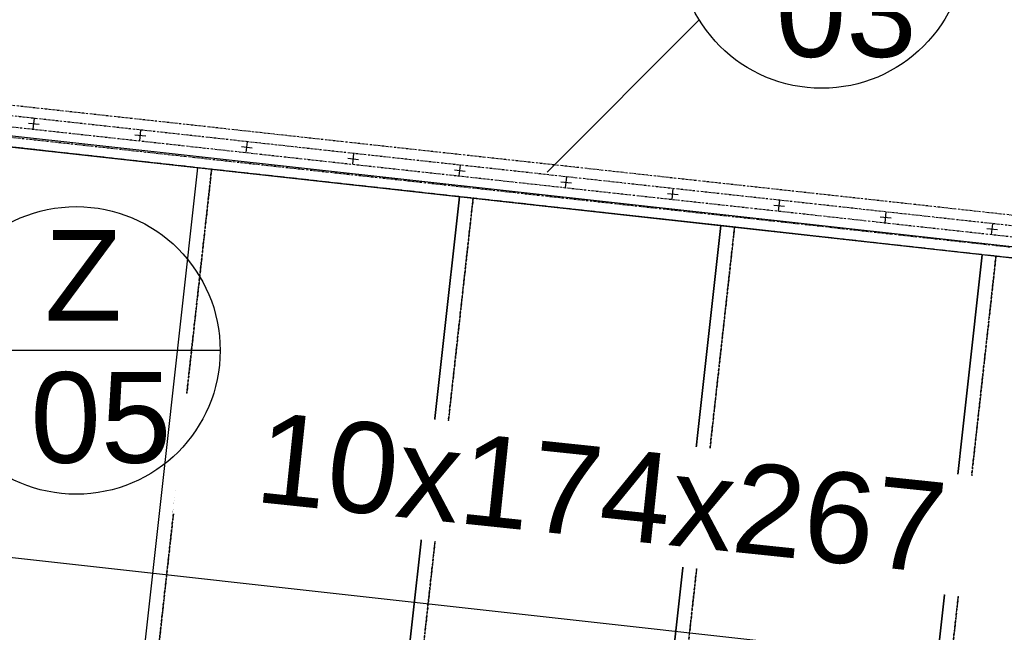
# Model space of a CAD drawing. Header units: millimetres. Extents: x -25972 to 4435, y -2839 to 20217.
# Tile 83 of 110: x -15999 to -14913, y 10110 to 10786. Entities that reach past the tile are written whole.
import ezdxf

# ---------------------------------------------------------------- set-up
doc = ezdxf.new("R2010")
doc.units = ezdxf.units.MM
doc.header["$MEASUREMENT"] = 0
doc.linetypes.add('Wipeout_Contour', pattern=[1000, 0, -1000])
doc.linetypes.add('Čerchovaná M', pattern=[4.5, 2.5, -0.85, 0.3, -0.85])
for name, color, linetype in [('7._POHLED ZÁPADNÍ_2_Kóty - SP', 7, 'Continuous'), ('7._POHLED ZÁPADNÍ_2_Nové_3D prvky fasada nove', 7, 'Continuous'), ('7._POHLED ZÁPADNÍ_2_Nové_Interiér - schodiště', 7, 'Continuous'), ('7._POHLED ZÁPADNÍ_2_Nové_Kóty - SP', 7, 'Continuous'), ('7._POHLED ZÁPADNÍ_2_Nové_Popis', 7, 'Continuous'), ('7._POHLED ZÁPADNÍ_2_Popis_CZ', 7, 'Continuous')]:
    doc.layers.add(name, color=color, linetype=linetype)
doc.styles.add('GENEROVANÝ_STYL_1', font='txt')
doc.styles.add('GENEROVANÝ_STYL_2', font='txt')

msp = doc.modelspace()

# ---------------------------------------------------------------- linework, layer by layer
at = {"layer": '7._POHLED ZÁPADNÍ_2_Nové_3D prvky fasada nove', "color": 1, "linetype": 'Continuous', "lineweight": 25}
for p, q in [((-15989.3, 10671.5), (-15977.4, 10670.2)), ((-15984, 10664.9), (-15982.7, 10676.8)), ((-15866.6, 10651.9), (-15865.3, 10663.9)), ((-15871.9, 10658.6), (-15860, 10657.3)), ((-15749.2, 10639), (-15747.9, 10651)), ((-15754.5, 10645.7), (-15742.6, 10644.3)), ((-15631.8, 10626.1), (-15630.5, 10638.1)), ((-15637.1, 10632.8), (-15625.2, 10631.4)), ((-15519.7, 10619.8), (-15507.8, 10618.5)), ((-15514.4, 10613.2), (-15513.1, 10625.2)), ((-15402.3, 10606.9), (-15390.4, 10605.6)), ((-15397, 10600.3), (-15395.7, 10612.3)), ((-15279.6, 10587.4), (-15278.3, 10599.3)), ((-15284.9, 10594), (-15273, 10592.7)), ((-15162.2, 10574.5), (-15160.9, 10586.4)), ((-15167.6, 10581.1), (-15155.6, 10579.8)), ((-15044.9, 10561.6), (-15043.5, 10573.5)), ((-15050.2, 10568.2), (-15038.2, 10566.9)), ((-14932.8, 10555.3), (-14920.8, 10554)), ((-14927.5, 10548.7), (-14926.2, 10560.6))]:
    msp.add_line(p, q, dxfattribs=at)
at = {"layer": '7._POHLED ZÁPADNÍ_2_Nové_3D prvky fasada nove', "color": 1, "linetype": 'Čerchovaná M', "lineweight": 25, "flags": 128}
for points in [[(-14674.1, 10509.3), (-14670.2, 10544.1), (-16940.4, 10793.6), (-16944.3, 10758.9)], [(-14672.8, 10520.7), (-14671.5, 10532.6), (-16941.7, 10782.2), (-16943, 10770.3)], [(-14672.8, 10520.7), (-14671.5, 10532.6), (-16941.7, 10782.2), (-16943, 10770.3)]]:
    msp.add_lwpolyline(points, close=True, dxfattribs=at)
at = {"layer": '7._POHLED ZÁPADNÍ_2_Nové_Interiér - schodiště', "color": 1, "linetype": 'Continuous', "lineweight": 25}
for p, q in [((-14359.9, 10474.4), (-16954, 10762.1)), ((-16955.3, 10750.1), (-14361.2, 10462.5)), ((-15802.4, 10622.3), (-16090.6, 10654.3)), ((-15901.6, 9727.8), (-15802.4, 10622.3)), ((-15514.1, 10590.3), (-15802.4, 10622.3)), ((-15613.3, 9695.8), (-15514.1, 10590.3)), ((-15514.1, 10590.3), (-15613.3, 9695.8)), ((-15225.9, 10558.4), (-15514.1, 10590.3)), ((-15325.1, 9663.9), (-15225.9, 10558.4)), ((-15225.9, 10558.4), (-15325.1, 9663.9)), ((-14937.7, 10526.4), (-15225.9, 10558.4)), ((-15036.9, 9631.9), (-14937.7, 10526.4)), ((-14937.7, 10526.4), (-15036.9, 9631.9)), ((-14649.4, 10494.5), (-14937.7, 10526.4)), ((-16716.7, 10270.9), (-14699, 10047.2))]:
    msp.add_line(p, q, dxfattribs=at)
at = {"layer": '7._POHLED ZÁPADNÍ_2_Nové_Interiér - schodiště', "color": 1, "linetype": 'Čerchovaná M', "lineweight": 25, "flags": 128}
for points in [[(-16075.5, 10652.6), (-16174.7, 9758.1), (-15886.4, 9726.1), (-15787.3, 10620.6)], [(-15787.3, 10620.6), (-15886.4, 9726.1), (-15598.2, 9694.1), (-15499, 10588.7)], [(-15499, 10588.7), (-15598.2, 9694.1), (-15310, 9662.2), (-15210.8, 10556.7)], [(-15210.8, 10556.7), (-15310, 9662.2), (-15021.7, 9630.2), (-14922.6, 10524.7)], [(-14922.6, 10524.7), (-15021.7, 9630.2), (-14733.5, 9598.3), (-14634.3, 10492.8)]]:
    msp.add_lwpolyline(points, close=True, dxfattribs=at)
at = {"layer": '7._POHLED ZÁPADNÍ_2_Nové_Popis', "color": 1, "linetype": 'Continuous', "lineweight": 25}
for p, q in [((-15250.7, 10784.6), (-15417.4, 10617.3)), ((-15777.9, 10420.8), (-16095.1, 10420.8))]:
    msp.add_line(p, q, dxfattribs=at)
msp.add_circle((-15114.7, 10868.5), 158.6, dxfattribs=at)

# ---------------------------------------------------------------- texts
at = {"layer": '7._POHLED ZÁPADNÍ_2_Popis_CZ', "color": 1, "linetype": 'Continuous', "lineweight": 25, "char_height": 100, "attachment_point": 5, "style": 'GENEROVANÝ_STYL_1'}
for s, insert, line_spacing_factor in [('\\A1;{\\pqc;\\fArial|b0|i0|c238|p38;Z\\P\\pqc;\\fArial|b0|i0|c238|p38; 0\\fArial|b0|i0|c238|p38;3}', (-15107.1, 10872.2), 0.94068), ('\\A1;{\\pqc;\\fArial|b0|i0|c238|p38;Z\\P\\pqc;\\fArial|b0|i0|c238|p38; 0\\fArial|b0|i0|c238|p38;5}', (-15928.8, 10424.5), 0.940294)]:
    msp.add_mtext(s, dxfattribs=dict(at, insert=insert, line_spacing_factor=line_spacing_factor))

# ---------------------------------------------------------------- next in the draw order: wipeouts: each hides what was drawn before it
at = {"color": 254, "linetype": 'Wipeout_Contour', "lineweight": 0, "ltscale": 73881.991633}
msp.add_wipeout([(-15830.1, 10240.8), (-14900.1, 10143.3), (-14886.2, 10275.9), (-15816.3, 10373.4)], dxfattribs=at).dxf.layer = '7._POHLED ZÁPADNÍ_2_Nové_Kóty - SP'

# ---------------------------------------------------------------- next in the draw order: linework, layer by layer
at = {"layer": '7._POHLED ZÁPADNÍ_2_Nové_Popis', "color": 1, "linetype": 'Continuous', "lineweight": 25}
msp.add_circle((-15936.5, 10420.8), 158.6, dxfattribs=at)

# ---------------------------------------------------------------- next in the draw order: texts
at = {"layer": '7._POHLED ZÁPADNÍ_2_Kóty - SP', "color": 1, "linetype": 'Continuous', "lineweight": 25, "insert": (-15352.4, 10313.8), "char_height": 100, "attachment_point": 2, "rotation": 354.0173, "style": 'GENEROVANÝ_STYL_2'}
msp.add_mtext('\\A1;{\\pqc;\\fArial|b0|i0|c0|p38;10\\fArial|b0|i0|c0|p38;x1\\fArial|b0|i0|c0|p38;74\\fArial|b0|i0|c0|p38;x267}', dxfattribs=at)

doc.saveas('drawing.dxf')
